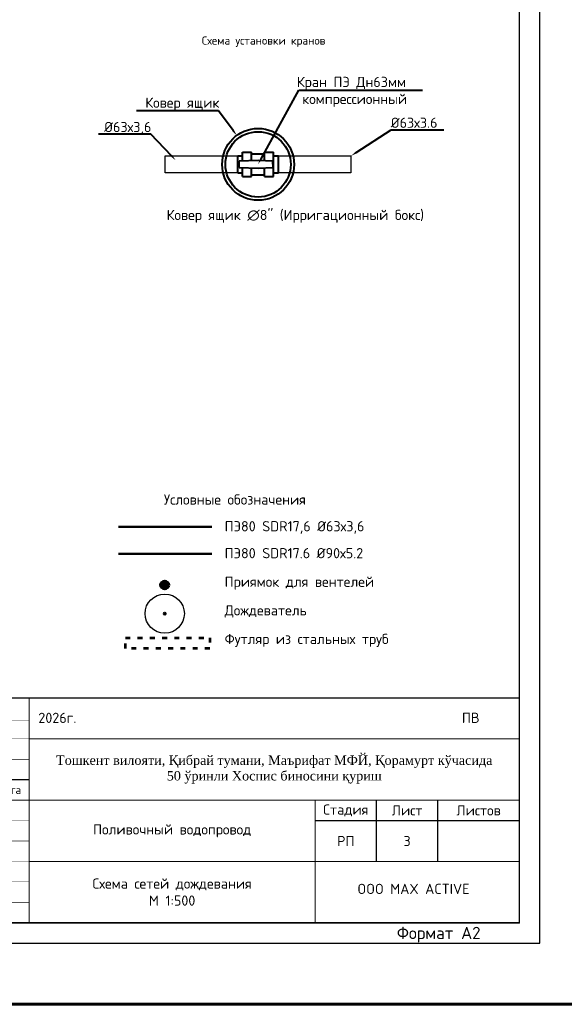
# Model space of a CAD drawing. Header units: millimetres. Extents: x -76021 to 1074922, y 19208 to 400534.
# Tile 98 of 109: x 721823 to 788469, y 19208 to 139715. Entities that reach past the tile are written whole.
import ezdxf
from ezdxf import colors
from ezdxf.entities.mleader import LeaderData, LeaderLine
from ezdxf.enums import TextEntityAlignment as Align
from ezdxf.math import Vec2, Vec3

# ---------------------------------------------------------------- set-up
doc = ezdxf.new("R2010")
doc.units = ezdxf.units.MM
doc.linetypes.add('ACAD_ISO03W100', pattern=[30, 12, -18])
doc.layers.add('В3', color=5, linetype='производственный водопровод', lineweight=50)
doc.styles.add('GOST', font='isocpeur.ttf')
doc.styles.get("Standard").update_dxf_attribs({"font": 'arial.ttf'})
doc.linetypes.add('производственный водопровод', pattern='A,5,-0.5,["В3",Standard,S=0.7,R=0,X=0,Y=-0.35],-2', length=7.5)

# ---------------------------------------------------------------- blocks, each defined once
blk = doc.blocks.new('A$C77aec0c1')
at = {"color": 184, "lineweight": 30}
for points in [[(-78.4, 25.2), (-78.4, 19.8), (-80.1, 15.4), (-82.7, 15.2), (-85.9, 18.3), (-87.6, 24.6), (-87.6, 33.5), (-85.8, 41.5), (-83.2, 44.9), (-79.5, 45.3), (-74.8, 37.3), (-71.4, 24), (-70.3, 12.8), (-70.6, 1.9), (-72.5, -8.2), (-74.5, -11.9), (-76.7, -12.4), (-79.3, -9.8), (-81.1, -2.5), (-80.5, 2.8), (-78.6, 6.3), (-76.3, 8.1), (-74.2, 8.6)], [(-70.3, 8.8), (-64.2, 15.4), (-63.4, 26), (-64.7, 36.5), (-65.8, 41.1), (-66, 40.4), (-65.4, 38.6), (-63.9, 30.6), (-63.4, 26), (-62.4, 17.4), (-61.3, 7.7), (-60.5, -1.3), (-59.7, -9.1), (-59.2, -11.6), (-59.5, -10.3), (-59.8, -8.8), (-61, 4.4), (-61.6, 9.7), (-62.2, 15.2), (-62.4, 16.8), (-60.5, 15), (-58.2, 15.7), (-56.6, 21.2), (-56.7, 31.2), (-55.8, 37.1), (-53.2, 40), (-50, 39.7), (-45.9, 34.7), (-45.4, 29.7), (-46.3, 25.7), (-48.8, 25), (-50.3, 25.3)], [(-10.4, 26.1), (-11.3, 30.7), (-5.9, 37.4), (1.2, 43.5), (6.2, 44.3), (10.3, 42.2), (12.4, 38), (15, 34.5), (18.4, 33), (24.9, 33.5), (29.4, 34.6), (33.6, 34.4), (35.1, 34)], [(-56.6, 20.3), (-55.7, 12.4), (-53.4, 2), (-50.9, -4.5), (-47.7, -7.4), (-43.4, -8.2), (-40.2, -6.5), (-38.7, -1.4), (-39.6, 2.9), (-41.5, 6), (-44.2, 7.7), (-47, 7.2), (-47.6, 5.7)], [(-30.4, 1), (-29.8, 17.4), (-28.4, 20.1), (-25.6, 19.9), (-20.5, 13.6), (-18.9, 4.6), (-17.5, -7.1), (-18.5, -11.1), (-21.9, -11.5), (-24, -7.9), (-23.3, -0.6), (-20.4, 7.3), (-17, 14), (-13.9, 18.7), (-9.6, 18.3), (-6.3, 10.9), (-5, -2.4), (-5, -8.8), (-9, -10.1), (-12.3, -6.5), (-11.2, 0.2), (-8.3, 6.3), (-6.9, 12.8), (-4.7, 17.9), (-0.2, 20.5), (4.2, 17.9), (6, 9.7), (7.1, 1), (7.6, -6.8), (4.7, -8.8), (0.1, -8.1), (-0.1, -1.4), (3.2, 6.9), (7.8, 15.8), (10.6, 19.9), (16, 19.6), (19.3, 13.2), (20.4, 0.9), (19.5, -6.1), (16.8, -9.2), (13.6, -8.5), (11.7, -1), (15.1, 6.9), (19.9, 14.2), (24.4, 19.9), (31, 21.1), (35, 14.6), (36.2, 0.9), (34.1, -5.6), (29.3, -6.4), (26.9, -3.5), (30.5, 6.3), (35.4, 12.4), (39.7, 19.3), (40.4, 25.2), (40.7, 24.3), (43.9, -4.9), (43.8, -3.9), (42.9, 9.7), (43.1, 12.5), (45.5, 16.5), (50.4, 21.1), (52.2, 22.2), (51.2, 21.8)], [(42.9, 10.8), (45.1, 7.7), (48.3, 5.7), (51.7, 3.7), (54.9, -0.4), (57.8, -5.8), (58.9, -10.7), (58.5, -15.5), (56.8, -17.9), (52, -18.5), (48.4, -18.1), (46.1, -15.6), (45.8, -12.6), (48.1, -9.4), (51.1, -6.3), (54.5, -2.6), (57.9, 1), (62.2, 6.3), (66.5, 12.8), (69.8, 17.8)], [(-11.8, -17.3), (-2.7, -17.5), (7.9, -15.9), (17.6, -14.8), (25.1, -13.1), (30.9, -13.1)]]:
    blk.add_spline(points, degree=3, dxfattribs=at)
blk = doc.blocks.new('A$C919267a4')
at = {"color": 184, "lineweight": 30}
for points in [[(-21.3, -6.1), (-26.6, -9.2), (-30, -12.6), (-31.7, -15.6), (-31.7, -17.4), (-30.8, -19.7), (-28.5, -22.1), (-26.4, -22.8), (-24.1, -22.1), (-22.8, -19.9), (-19.7, -13.8), (-13.8, 4.3), (-12.2, 9.7), (-8.9, 21.2), (-7.7, 23.3), (-6.4, 23.3), (-5.9, 20.4), (-14, 7.1), (-17.1, 3.7), (-18.8, 2.2), (-19.6, 2.2), (-19.6, 3.6), (-18.9, 3.6)], [(17.9, 0.1), (19.5, 1.2), (19.5, -2.1), (22.2, -2.8), (26.1, 1), (28.7, 4.6), (25.6, 22), (16.9, 24), (8.4, 22.4), (-1.3, 15.8), (-3.7, 9.3), (-2.3, 4.9)], [(-14.8, -1.9), (-15, -1.4), (-15.4, -1.7), (-17.2, -7.9), (-16.8, -9.1), (-16.1, -9.5), (-13.5, -8.6), (-8.6, -0.6), (-8.6, 0.1), (-9.3, 0.3), (-9.8, -0.4), (-11.7, -5), (-11.7, -6.7), (-10, -8.1), (-5.8, -5), (-3.6, -1.3), (-3.6, 0), (-4, 0.5), (-4.7, -0.3), (-6.8, -4.2), (-6.8, -5.9), (-5.1, -5.9), (-2, -4.1), (0.1, -0.2), (0.1, 0), (-0.4, -1), (-1.5, -4.2), (2.8, -1.7), (3.5, 0), (3.4, 0), (3, -1.5), (3, -3.7), (11.1, 1.3), (13.9, 4.6), (16.5, 11), (17.2, 13.2), (16.1, 13.9), (14.7, 12.8), (12.1, 5.4), (8.5, -4.7), (4.2, -16.8), (1.8, -21), (-1.5, -22.6), (-6.9, -17.1), (-5.8, -13.2), (5.3, -6.4)], [(0.5, 7.1), (-0.3, 5.9), (0, 4.7), (2.3, 7.9), (-0.4, 13.3), (-10.2, 8.1), (-13.5, -1.1), (-14, -3.1), (-9.4, -6.1), (-3, -4.9), (17.5, 3.9), (36.4, 10.4), (43.8, 11.6), (45.2, 11.6), (41, 4.4), (39.6, 1.8), (39.6, -0.3)], [(21.3, 8.5), (16.2, -4.1)]]:
    blk.add_spline(points, degree=3, dxfattribs=at)
blk = doc.blocks.new('A$Cd6f3408b')
at = {"color": 184, "lineweight": 40}
blk.add_spline([(616, 1465), (-947, -417), (-1252, -652), (-1377, -542), (-1370, -167), (-1260, 887), (-1268, 1192), (-1502, 1340), (-2010, 1192), (-2432, 864), (-2581, 457), (-2487, -160), (-2081, -581), (-1401, -855), (-979, -910), (-832, -860), (-636, -625), (-174, 654), (-43, 953), (324, 1461), (624, 1721), (355, 828), (-49, -105), (-207, -514), (-231, -808), (185, -251), (607, 468), (822, 863), (987, 1193), (892, 951), (736, 416), (641, 15), (607, -367), (663, -542), (819, -380), (1064, -55), (1091, 186), (911, 407), (586, 553), (127, 566), (-409, 538), (-1030, 443), (-1618, 290), (-1743, 217), (-1505, 24), (-1171, -9), (1352, 162), (2050, 232), (3192, 214), (4089, 40)], degree=3, dxfattribs=at)
blk = doc.blocks.new('Штамп ВК')
at = {"ltscale": 10}
for points, const_width in [([(0, 5500), (-18500, 5500)], 30), ([(-17500, 3000), (-17500, 5500)], 30), ([(-16500, 5500), (-16500, 0)], 30), ([(-18500, 4957), (-12000, 4957)], 10), ([(-12000, 4500), (-18500, 4500)], 10), ([(0, 4500), (-12000, 4500)], 30), ([(-18500, 4000), (-12000, 4000)], 10), ([(-18500, 3500), (-12000, 3500)], 30), ([(0, 3000), (-18500, 3000)], 30), ([(-18500, 2500), (-12000, 2500)], 10), ([(-18500, 2000), (-12000, 2000)], 10), ([(-12000, 1500), (-18500, 1500)], 10), ([(0, 1500), (-12000, 1500)], 30), ([(-18500, 1000), (-12000, 1000)], 10), ([(-18500, 500), (-12000, 500)], 10)]:
    blk.add_lwpolyline(points, dxfattribs=dict(at, const_width=const_width))
at = {"ltscale": 2, "const_width": 30}
for points in [[(-18500, 0), (-18500, 5500)], [(-15500, 3000), (-15500, 5500)], [(-14500, 5500), (-14500, 0)], [(-13000, 5500), (-13000, 0)], [(-12000, 5500), (-12000, 0)], [(0, 5500), (0, 0)], [(-5000, 3000), (-5000, 0)], [(-3500, 1500), (-3500, 3000)], [(-2000, 1500), (-2000, 3000)], [(0, 2500), (-5000, 2500)], [(0, 0), (-18500, 0)]]:
    blk.add_lwpolyline(points, dxfattribs=at)
at = {"const_width": 30}
blk.add_lwpolyline([(-5000, 1500), (0, 1500), (0, 0), (-5000, 0)], close=True, dxfattribs=at)
blk.add_lwpolyline([(-5000, 1500), (0, 1500), (0, 0), (-5000, 0)], close=True, dxfattribs=at)
at = {"color": 0, "linetype": 'ByBlock', "lineweight": 25, "const_width": 30}
blk.add_lwpolyline([(-5000, 1500), (0, 1500), (0, 0), (-5000, 0)], close=True, dxfattribs=at)
blk.add_lwpolyline([(-5000, 1500), (0, 1500), (0, 0), (-5000, 0)], close=True, dxfattribs=at)
blk.add_lwpolyline([(-5000, 1500), (0, 1500), (0, 0), (-5000, 0)], close=True, dxfattribs=at)
blk.add_lwpolyline([(-5000, 1500), (0, 1500), (0, 0), (-5000, 0)], close=True, dxfattribs=at)
at = {"lineweight": 30, "xscale": 0.199999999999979, "yscale": 0.199999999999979, "zscale": 0.199999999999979}
blk.add_blockref('A$Cd6f3408b', (-13801, 2672), dxfattribs=at)
for name, p, xscale, yscale, zscale in [('A$C919267a4', (-13952, 2239), 11.2400638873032, 11.2400638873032, 11.2400638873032), ('A$C77aec0c1', (-13695, 1640), 8.492898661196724, 8.492898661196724, 8.492898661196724)]:
    blk.add_blockref(name, p, dxfattribs=dict(xscale=xscale, yscale=yscale, zscale=zscale))
at = {"style": 'GOST'}
for s, height, p in [('2026г.', 250, (-11774, 4890)), ('ПВ', 250, (-1408, 4890)), ('Изм.', 200, (-18301, 3175)), ('Кол.уч', 200, (-17423, 3175)), ('Лист', 200, (-16343, 3167)), ('Г И П', 250, (-18347, 2639))]:
    blk.add_text(s, height=height, dxfattribs=at).set_placement(p)
for s, p in [('Nдок.', (-15000, 3250)), ('Подпись', (-13750, 3250)), ('Дата', (-12494, 3250))]:
    blk.add_text(s, height=200, rotation=360, dxfattribs=at).set_placement(p, align=Align.MIDDLE_CENTER)
for s, width, p in [('Махмудов А.', 0.944324, (-16347, 2639)), ('Разработал', 0.743158, (-18347, 2139)), ('Махмудов Д.', 0.944324, (-16347, 2139)), ('Норм. контр', 0.944324, (-18347, 1639)), ('Кудратов Ж', 0.944324, (-16347, 1639))]:
    blk.add_text(s, height=250, dxfattribs=dict(at, width=width)).set_placement(p)
at = {"ltscale": 100, "transparency": 33554687, "insert": (-6000, 3750), "char_height": 250, "width": 10801.02, "attachment_point": 5, "style": 'GOST'}
blk.add_mtext('\\pt2727.25;{\\fTimes New Roman|b0|i0|c204|p18;\\H0.91667x;Тошкент вилояти\\fTimes New Roman|b0|i0|c0|p18;, \\fTimes New Roman|b0|i0|c204|p18;Қибрай тумани\\fTimes New Roman|b0|i0|c0|p18;, \\fTimes New Roman|b0|i0|c204|p18;Маърифат МФЙ\\fTimes New Roman|b0|i0|c0|p18;, \\fTimes New Roman|b0|i0|c204|p18;Қорамурт кўчасида \\fTimes New Roman|b0|i0|c0|p18;50 \\fTimes New Roman|b0|i0|c204|p18;ўринли Хоспис биносини қуриш}', dxfattribs=at)
at = {"char_height": 250, "attachment_point": 5, "style": 'GOST'}
for s, insert, width in [('Стадия', (-4250, 2750), 1500), ('Лист', (-2750, 2750), 1500), ('Листов', (-1000, 2750), 2000), ('РП', (-4250, 2000), 1500), ('OOO MAX ACTIVE', (-2593, 828), 3902.82)]:
    blk.add_mtext(s, dxfattribs=dict(at, insert=insert, width=width))
blk = doc.blocks.new('Приямок')
at = {"layer": 'В3', "ltscale": 1000}
h = blk.add_hatch(color=256, dxfattribs=at)
h.set_gradient(color1=(0, 0, 255), color2=(0, 0, 255), tint=1)
h.paths.add_polyline_path([(500, 0, 1), (-500, 0, 1)])
at = {"color": 1, "lineweight": 53, "ltscale": 1250}
blk.add_circle((0, 0), 500, dxfattribs=at)
blk = doc.blocks.new('фонтан разбрызгиватель')
h = blk.add_hatch(color=256)
h.dxf.hatch_style = 1
h.set_gradient(color1=(0, 0, 255), color2=(0, 0, 255), tint=1)
h.paths.add_polyline_path([(150, 0, 1), (-150, 0, 1)])
at = {"lineweight": 35}
blk.add_circle((0, 0), 150, dxfattribs=at)
blk = doc.blocks.new('989')
at = {"color": 242, "lineweight": 40, "true_color": 0xcd2027}
for p, q in [((-3301, 1472), (-2701, 1473)), ((-3300, -608), (-3301, 1472)), ((-2700, 843), (-2701, 1933)), ((-2701, 1933), (-1601, 1933)), ((-1600, 872), (-1601, 1933)), ((-1601, 1733), (-1, 1734)), ((0, 867), (-1, 1934)), ((-1, 1934), (1099, 1934)), ((1100, -1066), (1099, 1934)), ((1099, 1474), (1699, 1474)), ((1700, -606), (1699, 1474)), ((-800, 893), (-3115, 832)), ((-3115, 32), (-3115, 832)), ((-3115, 32), (-800, -27)), ((-2700, -1067), (-2700, 22)), ((1021, 834), (-800, 893)), ((-800, -27), (1022, 34)), ((0, -1066), (0, 0)), ((1022, 34), (1021, 834)), ((-3300, -608), (-2700, -607)), ((-2700, -1067), (-1600, -1067)), ((-1600, -1067), (-1600, -6)), ((-1600, -867), (0, -866)), ((0, -1066), (1100, -1066)), ((1100, -606), (1700, -606))]:
    blk.add_line(p, q, dxfattribs=at)
at = {"color": 5, "ltscale": 650}
for points in [[(-12166, 1472), (-3300, 1472), (-3300, -608), (-12166, -608)], [(1699, 1474), (10566, 1474), (10566, -606), (1699, -606)]]:
    blk.add_lwpolyline(points, close=True, dxfattribs=at)
at = {"lineweight": 40, "ltscale": 650}
for radius in [4400, 4000]:
    blk.add_circle((-801, 433), radius, dxfattribs=at)
at = {"color": 0, "linetype": 'ByBlock', "lineweight": 30, "style": 'GOST'}
blk.add_text('Схема установки кранов', height=1000, dxfattribs=at).set_placement((-7686, 15087))
at = {"insert": (-11997, -5133), "char_height": 1250, "width": 37901.63, "attachment_point": 1, "style": 'GOST'}
blk.add_mtext('Ковер ящик ∅8" (Ирригационный бокс)', dxfattribs=at)
at = {"ltscale": 0.6}
ml = blk.add_multileader_mtext('Standard', dxfattribs=at)
ml.set_content('Кран ПЭ Дн63мм\\P компрессионный', color=256, style='GOST')
ml.set_leader_properties()
ml.build(insert=Vec2(0, 0))
ml.multileader.update_dxf_attribs({"text_left_attachment_type": 6, "text_right_attachment_type": 6, "dogleg_length": 0.001, "arrow_head_size": 750, "scale": 500})
ctx = ml.context
ctx.base_point, ctx.scale, ctx.char_height, ctx.arrow_head_size, ctx.landing_gap_size, ctx.plane_origin = Vec3(4176, 9522), 500, 1250, 750, 0, Vec3(-800, 893)
ctx.left_attachment, ctx.right_attachment, ctx.text_align_type = 6, 6, 1
notes = []
notes.append((ctx, [(0, (1, 1, 0), (4176, 9522), (1, 0), 0.5, [(0, [(-800, 461)], 0, [])])]))
ctx.mtext.insert, ctx.mtext.alignment, ctx.mtext.flow_direction = Vec3(10614, 11147), 2, 5
ml = blk.add_multileader_mtext('Standard', dxfattribs=at)
ml.set_content('{\\C256;Ковер ящик}', color=256, style='GOST')
ml.set_leader_properties()
ml.build(insert=Vec2(0, 0))
ml.multileader.update_dxf_attribs({"text_left_attachment_type": 6, "text_right_attachment_type": 6, "dogleg_length": 0.001, "arrow_head_size": 750, "scale": 500})
ctx = ml.context
ctx.base_point, ctx.scale, ctx.char_height, ctx.arrow_head_size, ctx.landing_gap_size, ctx.plane_origin = Vec3(-14505, 6981), 500, 1250, 750, 0, Vec3(-801, 4833)
ctx.left_attachment, ctx.right_attachment, ctx.text_align_type = 6, 6, 1
notes.append((ctx, [(0, (1, 1, 0), (-5630, 6981), (-1, 0), 0.5, [(0, [(-3410, 3976)], 0, [])])]))
ctx.mtext.insert, ctx.mtext.alignment, ctx.mtext.flow_direction = Vec3(-10068, 8606), 2, 5
ml = blk.add_multileader_mtext('Standard', dxfattribs=at)
ml.set_content('%%C63х3.6', color=256, style='GOST')
ml.set_leader_properties()
ml.build(insert=Vec2(0, 0))
ml.multileader.update_dxf_attribs({"text_left_attachment_type": 6, "text_right_attachment_type": 6, "dogleg_length": 0.001, "arrow_head_size": 750, "scale": 500})
ctx = ml.context
ctx.base_point, ctx.scale, ctx.char_height, ctx.arrow_head_size, ctx.landing_gap_size, ctx.plane_origin = Vec3(15478, 4654), 500, 1250, 750, 0, Vec3(10566, 1474)
ctx.left_attachment, ctx.right_attachment, ctx.text_align_type = 6, 6, 1
notes.append((ctx, [(0, (1, 1, 0), (15477, 4654), (1, 0), 0.5, [(0, [(10566, 1474)], 0, [])])]))
ctx.mtext.insert, ctx.mtext.alignment, ctx.mtext.flow_direction = Vec3(18290, 6154), 2, 5
ml = blk.add_multileader_mtext('Standard', dxfattribs=at)
ml.set_content('%%C63х3,6', color=256, style='GOST')
ml.set_leader_properties()
ml.build(insert=Vec2(0, 0))
ml.multileader.update_dxf_attribs({"text_left_attachment_type": 6, "text_right_attachment_type": 6, "dogleg_length": 0.001, "arrow_head_size": 750, "scale": 500})
ctx = ml.context
ctx.base_point, ctx.scale, ctx.char_height, ctx.arrow_head_size, ctx.landing_gap_size, ctx.plane_origin = Vec3(-19597, 4132), 500, 1250, 750, 0, Vec3(-10905, 952)
ctx.left_attachment, ctx.right_attachment, ctx.text_align_type = 6, 6, 1
notes.append((ctx, [(1, (1, 1, 0), (-13909, 4132), (-1, 0), 0.5, [(0, [(-10905, 952)], 0, [])])]))
ctx.mtext.insert, ctx.mtext.alignment, ctx.mtext.flow_direction = Vec3(-16753, 5632), 2, 5
for ctx, leaders in notes:
    for number, flags, end, landing, length, lines in leaders:
        leader = LeaderData()
        leader.index, (leader.has_last_leader_line, leader.has_dogleg_vector, leader.attachment_direction) = number, flags
        leader.last_leader_point, leader.dogleg_vector, leader.dogleg_length = Vec3(end), Vec3(landing), length
        for number, points, colour, breaks in lines:
            line = LeaderLine()
            line.index, line.vertices, line.color, line.breaks = number, Vec3.list(points), colors.encode_raw_color(colour), breaks
            leader.lines.append(line)
        ctx.leaders.append(leader)

msp = doc.modelspace()

# ---------------------------------------------------------------- linework, layer by layer
at = {"color": 3, "lineweight": 60, "ltscale": 1250}
msp.add_lwpolyline([(-76021.28, 19208.49), (1074921.53, 19208.49), (1074921.53, 337864.85), (-76021.28, 337864.85)], close=True, dxfattribs=at)
at = {"ltscale": 1250}
for points in [[(488475.86, 26693.165), (785475.86, 26693.165), (785475.86, 236693.165), (488475.86, 236693.165)], [(498475.86, 29193.165), (782975.86, 29193.165), (782975.86, 234193.165), (498475.86, 234193.165)]]:
    msp.add_lwpolyline(points, close=True, dxfattribs=at)
at = {"linetype": 'ACAD_ISO03W100', "lineweight": 53, "ltscale": 50, "elevation": 394680.365}
msp.add_lwpolyline([(734753.592, 64072.373), (745092.972, 64072.373), (745092.972, 62764.893), (734753.592, 62764.893)], close=True, dxfattribs=at)
at = {"color": 6, "transparency": 33554687}
msp.add_circle((739570.852, 67023.91, 394680.365), 2400, dxfattribs=at)
at = {"layer": 'В3', "ltscale": 1250}
msp.add_line((733903.871, 77626.148), (745320.271, 77626.148), dxfattribs=at)
at = {"layer": 'В3', "color": 1, "ltscale": 1250}
msp.add_line((733903.871, 74331.158, 394680.365), (745320.271, 74331.158, 394680.365), dxfattribs=at)

# ---------------------------------------------------------------- block references
at = {"lineweight": 40}
msp.add_blockref('989', (751799.993, 121574.08), dxfattribs=at)
at = {"transparency": 33554687, "xscale": -1, "rotation": 180}
msp.add_blockref('фонтан разбрызгиватель', (739570.852, 67023.91, 394680.365), dxfattribs=at)
at = {"xscale": 5, "yscale": 5, "zscale": 5}
msp.add_blockref('Штамп ВК', (782975.86, 29193.165), dxfattribs=at)
at = {"layer": 'В3'}
msp.add_blockref('Приямок', (739570.852, 70523.91, 394680.365), dxfattribs=at)

# ---------------------------------------------------------------- texts
at = {"color": 0, "linetype": 'ByBlock', "lineweight": 30, "style": 'GOST'}
for s, p in [('Условные обозначения', (739471.741, 80361.858)), ('ПЭ80 SDR17,6 %%C63х3,6', (746900.212, 77093.32)), ('ПЭ80 SDR17.6 %%C90х5.2', (746900.212, 73798.33, 394680.365)), ('Приямок для вентелей', (746900.212, 70298.33, 394680.365)), ('Дождеватель', (746900.212, 66798.33, 394680.365)), ('Футляр из стальных труб', (746900.212, 63298.33, 394680.365))]:
    msp.add_text(s, height=1250, dxfattribs=at).set_placement(p)
at = {"ltscale": 1250, "style": 'GOST'}
msp.add_text('Формат A2', height=1500, dxfattribs=at).set_placement((767975.86, 27193.165))
at = {"insert": (740475.86, 40443.165), "char_height": 1250, "width": 35000, "attachment_point": 5, "style": 'GOST'}
msp.add_mtext('Поливочный водопровод', dxfattribs=at)
at = {"lineweight": 25, "insert": (769225.861, 39193.164, 394838.3), "char_height": 1250, "width": 7500, "attachment_point": 5, "style": 'GOST'}
msp.add_mtext('3', dxfattribs=at)
at = {"ltscale": 1000, "insert": (740475.861, 32943.164), "char_height": 1250, "width": 35000, "attachment_point": 5, "style": 'GOST'}
msp.add_mtext('\\pt1.36360E+007;Схема сетей дождевания\\PМ 1:500', dxfattribs=at)

doc.saveas('drawing.dxf')
